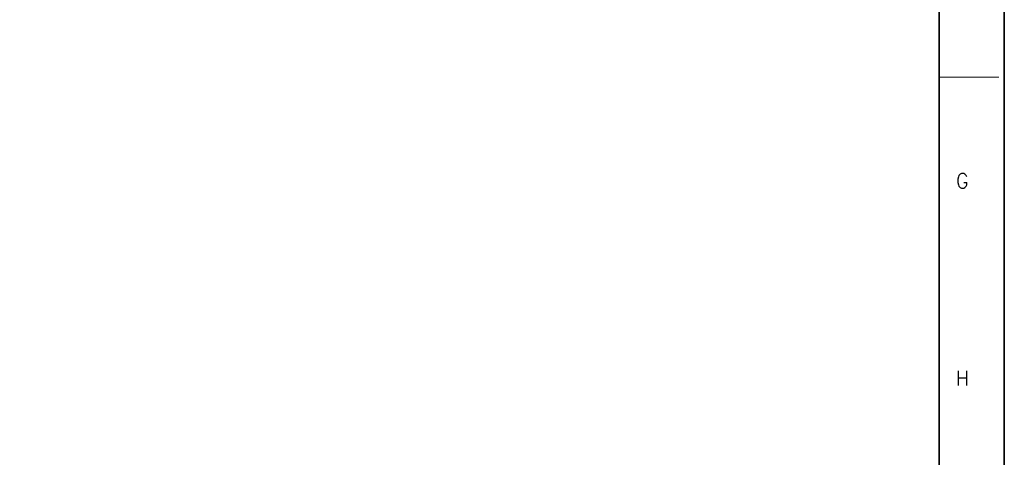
# Model space of a CAD drawing. Header units: millimetres. Extents: x 4065 to 8083, y -652 to 5416.
# Tile 75 of 256: x 6492 to 6820, y 1387 to 1533. Entities that reach past the tile are written whole.
import ezdxf
from ezdxf.enums import TextEntityAlignment as Align

# ---------------------------------------------------------------- set-up
doc = ezdxf.new("R2010")
doc.units = ezdxf.units.MM
doc.header["$LTSCALE"] = 0.8
doc.layers.get('0').update_dxf_attribs({"linetype": 'CONTINUOUS', "lineweight": 0})
doc.styles.get("Standard").update_dxf_attribs({"font": 'romans.shx', "width": 0.8, "oblique": 5, "bigfont": 'whgtxt.shx'})

msp = doc.modelspace()

# ---------------------------------------------------------------- linework, layer by layer
at = {"color": 7, "linetype": 'Continuous', "lineweight": 35}
msp.add_line((6798.47, 1114.481), (6798.47, 1912.349), dxfattribs=at)
at = {"color": 7, "linetype": 'Continuous'}
msp.add_line((6798.47, 1513.415), (6818.391, 1513.415), dxfattribs=at)
at = {"color": 7, "linetype": 'Continuous', "lineweight": 35}
msp.add_lwpolyline([(6820.216, 1933.415), (5632.216, 1933.415), (5632.216, 1093.415), (6820.216, 1093.415)], close=True, dxfattribs=at)

# ---------------------------------------------------------------- texts
at = {"color": 7, "linetype": 'Continuous', "width": 0.933333}
for s, p in [('G', (6806.195, 1478.842)), ('H', (6806.195, 1412.972))]:
    msp.add_text(s, height=4.98, dxfattribs=at).set_placement(p, align=Align.MIDDLE_CENTER)

doc.saveas('drawing.dxf')
